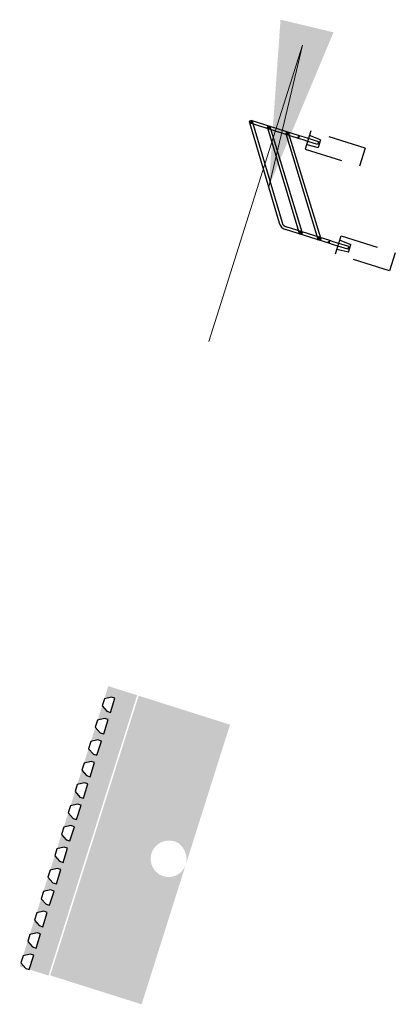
# Model space of a CAD drawing. Header units: metres. Extents: x -11 to 3521450, y 0 to 5943726.
# Tile 95 of 97: x 3521420 to 3521428, y 5943418 to 5943439. Entities that reach past the tile are written whole.
import ezdxf

# ---------------------------------------------------------------- set-up
doc = ezdxf.new("R2010")
doc.units = ezdxf.units.M
doc.linetypes.add('AUSGEZOGEN', pattern=[2, 1, 1])
doc.linetypes.add('SHORT_DASH', pattern=[1.6, 0.8, -0.8])
doc.layers.add('IBJ_Sonstiges', color=10, linetype='Continuous')
doc.layers.add('T__VERM', color=3, linetype='Continuous')
doc.styles.get("Standard").update_dxf_attribs({"font": 'simplex.shx', "width": 0.7})
doc.dimstyles.new('SOFI35$7', dxfattribs={"dimscale": 0, "dimtxt": 3.5, "dimasz": 3.5, "dimexe": 0.18, "dimexo": 0.0625, "dimgap": 0.945, "dimtad": 1, "dimdec": 3, "dimrnd": 0.001, "dimzin": 0, "dimdsep": 46, "dimtxsty": 'Standard', "dimblk1": 'SOF_BEMSTR1', "dimblk2": 'SOF_BEMSTR2', "dimcen": 3.5, "dimse1": 1, "dimse2": 1, "dimclrd": 1, "dimclre": 1, "dimclrt": 2, "dimadec": 0, "dimazin": 0, "dimtfac": 1, "dimtdec": 3, "dimtmove": 0, "dimatfit": 0, "dimfxl": 1, "dimtolj": 1, "dimtzin": 0, "dimlwd": 0, "dimlwe": 0, "dimarcsym": 0})

# ---------------------------------------------------------------- blocks, each defined once
blk = doc.blocks.new('SOF_BEMSTR1')
at = {"color": 0, "linetype": 'ByBlock', "lineweight": -2}
for p, q in [((0, 20), (0, -8.5)), ((3.535, 3.535), (-3.535, -3.535)), ((-5, 0), (5, 0))]:
    blk.add_line(p, q, dxfattribs=at)
blk = doc.blocks.new('SOF_BEMSTR2')
at = {"color": 0, "linetype": 'ByBlock', "lineweight": -2}
for p, q in [((0, -20), (0, 8.5)), ((3.535, 3.535), (-3.535, -3.535)), ((-5, 0), (5, 0))]:
    blk.add_line(p, q, dxfattribs=at)

msp = doc.modelspace()

# ---------------------------------------------------------------- hatches: boundary and pattern name
at = {"layer": 'IBJ_Sonstiges', "linetype": 'AUSGEZOGEN', "lineweight": 18}
h = msp.add_hatch(dxfattribs=at)
h.set_pattern_fill('ACET-2D-AR-CONC', color=0, scale=0.0012, angle=432.44438)
h.set_pattern_definition([(115.00026, (3521255.37096, 5943404.52284), (-0.16292515, -0.07597415), [0.02286, -0.25146]), (60.00026, (3521255.37096, 5943404.52284), (-0.1946049, 0.112354), [0.018288, -0.2011687]), (165.4517, (3521255.3801, 5943404.53868), (-0.053134, -0.20474185), [0.019428, -0.2137083]), (111.18446, (3521255.3157, 5943404.5486), (-0.2514294, -0.0974446), [0.03429, -0.37719]), (161.63582, (3521255.33098, 5943404.5714), (-0.0999627, -0.3011274), [0.029142, -0.3205627]), (56.18441, (3521255.3157, 5943404.5486), (-0.28004466, 0.1875839), [0.02743196, -0.3017517]), (86.00026, (3521255.3424, 5943404.56979), (-0.17932998, 0.01253915), [0.02286, -0.25146]), (31.00026, (3521255.3424, 5943404.5698), (-0.11573488, 0.1926132), [0.018288, -0.201168]), (136.4517, (3521255.35808, 5943404.5792), (-0.14573285, -0.15331137), [0.019428, -0.21370793]), (102.50026, (3521255.37096, 5943404.522844), (-0.07638743, -0.01693505), [0, -0.1987296, 0, -0.204216, 0, -0.20193]), (72.50026, (3521255.37096, 5943404.52284), (-0.103690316, 0.03269291), [0, -0.1164336, 0, -0.1941576, 0, -0.076962]), (32.50026, (3521255.34224, 5943404.46124), (-0.04385763, 0.068841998), [0, -0.0762, 0, -0.237744, 0, -0.315468]), (22.50026, (3521255.32936, 5943404.43362), (-0.0545656, 0.1317313), [0, -0.09906, 0, -0.1578864, 0, -0.224028])])
h.paths.add_polyline_path([(3521420.1018, 5943419.0053), (3521420.7111, 5943418.8125), (3521422.5845, 5943424.734), (3521421.9752, 5943424.9268)])
h.paths.add_polyline_path([(3521420.2285, 5943418.9652), (3521420.3037, 5943418.9414), (3521420.3989, 5943419.2423), (3521420.3237, 5943419.2661), (3521420.1745, 5943419.2305), (3521420.1269, 5943419.0801)], flags=17)
h.paths.add_polyline_path([(3521420.3714, 5943419.4177), (3521420.4466, 5943419.3939), (3521420.5418, 5943419.6948), (3521420.4666, 5943419.7186), (3521420.3174, 5943419.683), (3521420.2698, 5943419.5326)], flags=16)
h.paths.add_polyline_path([(3521420.5143, 5943419.8702), (3521420.5896, 5943419.8464), (3521420.6847, 5943420.1473), (3521420.6095, 5943420.1711), (3521420.4604, 5943420.1356), (3521420.4128, 5943419.9851)], flags=16)
h.paths.add_polyline_path([(3521420.6573, 5943420.3228), (3521420.7325, 5943420.299), (3521420.8277, 5943420.5999), (3521420.7525, 5943420.6237), (3521420.6033, 5943420.5881), (3521420.5557, 5943420.4377)], flags=16)
h.paths.add_polyline_path([(3521420.8002, 5943420.7753), (3521420.8754, 5943420.7515), (3521420.9706, 5943421.0524), (3521420.8954, 5943421.0762), (3521420.7462, 5943421.0406), (3521420.6986, 5943420.8902)], flags=16)
h.paths.add_polyline_path([(3521420.9431, 5943421.2278), (3521421.0183, 5943421.204), (3521421.1135, 5943421.5049), (3521421.0383, 5943421.5287), (3521420.8891, 5943421.4932), (3521420.8415, 5943421.3427)], flags=16)
h.paths.add_polyline_path([(3521421.086, 5943421.6804), (3521421.1613, 5943421.6566), (3521421.2564, 5943421.9574), (3521421.1812, 5943421.9812), (3521421.0321, 5943421.9457), (3521420.9845, 5943421.7952)], flags=16)
h.paths.add_polyline_path([(3521421.229, 5943422.1329), (3521421.3042, 5943422.1091), (3521421.3994, 5943422.41), (3521421.3241, 5943422.4338), (3521421.175, 5943422.3982), (3521421.1274, 5943422.2478)], flags=16)
h.paths.add_polyline_path([(3521421.3719, 5943422.5854), (3521421.4471, 5943422.5616), (3521421.5423, 5943422.8625), (3521421.4671, 5943422.8863), (3521421.3179, 5943422.8507), (3521421.2703, 5943422.7003)], flags=16)
h.paths.add_polyline_path([(3521421.5148, 5943423.0379), (3521421.59, 5943423.0141), (3521421.6852, 5943423.315), (3521421.61, 5943423.3388), (3521421.4608, 5943423.3033), (3521421.4132, 5943423.1528)], flags=16)
h.paths.add_polyline_path([(3521421.6577, 5943423.4905), (3521421.7329, 5943423.4667), (3521421.8281, 5943423.7676), (3521421.7529, 5943423.7914), (3521421.6037, 5943423.7558), (3521421.5561, 5943423.6054)], flags=16)
h.paths.add_polyline_path([(3521421.8006, 5943423.943), (3521421.8759, 5943423.9192), (3521421.9711, 5943424.2201), (3521421.8958, 5943424.2439), (3521421.7467, 5943424.2083), (3521421.6991, 5943424.0579)], flags=16)
h.paths.add_polyline_path([(3521421.9438, 5943424.3955), (3521422.019, 5943424.3717), (3521422.1142, 5943424.6726), (3521422.039, 5943424.6964), (3521421.8898, 5943424.6608), (3521421.8422, 5943424.5103)], flags=16)
h = msp.add_hatch(dxfattribs=at)
h.set_pattern_fill('AR-SAND', color=0, scale=0.0024, angle=432.44438)
h.set_pattern_definition([(144.697867, (3521242.9614, 5943400.84553), (-0.1110721, -0.03839783), [0, -0.0926592, 0, -0.103632, 0, -0.09906]), (114.69787, (3521242.9614, 5943400.84553), (-0.1962449, 0.05219505), [0, -0.0499872, 0, -0.0835152, 0, -0.032004]), (74.697867, (3521242.98357, 5943400.7739), (-0.056459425, 0.1812484), [0, -0.03048, 0, -0.109728, 0, -0.143256]), (64.69787, (3521242.98357, 5943400.7739), (-0.10529391, 0.15924079), [0, -0.01524, 0, -0.0719328, 0, -0.082296])])
edge = h.paths.add_edge_path()
edge.add_line((3521422.6162, 5943424.724), (3521420.7474, 5943418.8171))
edge.add_line((3521420.7474, 5943418.8171), (3521422.6787, 5943418.2062))
edge.add_line((3521422.6787, 5943418.2062), (3521423.613, 5943421.1595))
edge.add_arc((3521423.2469, 5943421.2785), 0.385, 267.72542, 341.9863, ccw=False)
edge.add_arc((3521423.2567, 5943421.2793), 0.3863, 58.1069, 266.26779, ccw=False)
edge.add_arc((3521423.2087, 5943421.2718), 0.4197, -15.52297, 53.06606, ccw=False)
edge.add_line((3521423.613, 5943421.1595), (3521424.5474, 5943424.1131))
edge.add_line((3521424.5474, 5943424.1131), (3521422.6162, 5943424.724))

# ---------------------------------------------------------------- linework, layer by layer
at = {"layer": 'IBJ_Sonstiges', "color": 1, "lineweight": 25, "ltscale": 0.25, "true_color": 0xff0000, "transparency": 33554687}
for p, q in [((3521424.9594, 5943436.8326), (3521425.5873, 5943434.7115)), ((3521425.0132, 5943436.8592), (3521425.6477, 5943434.7176))]:
    msp.add_line(p, q, dxfattribs=at)
at = {"layer": 'IBJ_Sonstiges', "color": 1, "linetype": 'Continuous', "lineweight": 25, "true_color": 0xff0000, "transparency": 33554687}
for p, q in [((3521425.9977, 5943436.494), (3521424.9776, 5943436.8167)), ((3521426.0158, 5943436.5512), (3521424.9956, 5943436.8739)), ((3521426.6364, 5943434.28), (3521425.7175, 5943434.5712)), ((3521426.6545, 5943434.3372), (3521425.7331, 5943434.6294))]:
    msp.add_line(p, q, dxfattribs=at)
at = {"layer": 'IBJ_Sonstiges', "color": 1, "linetype": 'AUSGEZOGEN', "lineweight": 25, "true_color": 0xff0000, "transparency": 33554687}
for p, q in [((3521425.0244, 5943436.865), (3521424.9866, 5943436.8453)), ((3521425.0062, 5943436.8075), (3521424.9866, 5943436.8453)), ((3521425.3327, 5943436.7039), (3521425.3705, 5943436.7236)), ((3521426.0181, 5943434.4847, 0), (3521425.3439, 5943436.7098)), ((3521425.3509, 5943436.7614), (3521425.3705, 5943436.7236)), ((3521425.3509, 5943436.7614), (3521425.3705, 5943436.7236)), ((3521425.4084, 5943436.7433), (3521425.3705, 5943436.7236)), ((3521425.3902, 5943436.6858), (3521425.3705, 5943436.7236)), ((3521425.3902, 5943436.6858), (3521425.3705, 5943436.7236)), ((3521426.0714, 5943434.5123, 0), (3521425.3971, 5943436.7374)), ((3521425.7247, 5943436.5802), (3521425.7625, 5943436.5998)), ((3521425.7429, 5943436.6377), (3521425.7625, 5943436.5998)), ((3521425.7429, 5943436.6377), (3521425.7625, 5943436.5998)), ((3521425.8004, 5943436.6195), (3521425.7625, 5943436.5998)), ((3521425.7822, 5943436.562), (3521425.7625, 5943436.5998)), ((3521425.7822, 5943436.562), (3521425.7625, 5943436.5998)), ((3521426.4101, 5943434.3611, 0), (3521425.7319, 5943436.5939)), ((3521426.4634, 5943434.3885, 0), (3521425.7913, 5943436.5909)), ((3521425.9976, 5943436.4937), (3521426.0158, 5943436.5512)), ((3521426.0251, 5943434.5363, 0), (3521426.0447, 5943434.4985, 0)), ((3521426.0826, 5943434.5181, 0), (3521426.0447, 5943434.4985, 0)), ((3521426.0826, 5943434.5181, 0), (3521426.0447, 5943434.4985, 0)), ((3521426.0069, 5943434.4788, 0), (3521426.0447, 5943434.4985, 0)), ((3521426.0069, 5943434.4788, 0), (3521426.0447, 5943434.4985, 0)), ((3521426.0644, 5943434.4606, 0), (3521426.0447, 5943434.4985, 0)), ((3521426.3989, 5943434.3551, 0), (3521426.4368, 5943434.3747, 0)), ((3521426.3989, 5943434.3551, 0), (3521426.4368, 5943434.3747, 0)), ((3521426.4171, 5943434.4126, 0), (3521426.4368, 5943434.3747, 0)), ((3521426.4746, 5943434.3944, 0), (3521426.4368, 5943434.3747, 0)), ((3521426.4746, 5943434.3944, 0), (3521426.4368, 5943434.3747, 0)), ((3521426.4564, 5943434.3369, 0), (3521426.4368, 5943434.3747, 0)), ((3521426.6545, 5943434.3374), (3521426.6364, 5943434.28))]:
    msp.add_line(p, q, dxfattribs=at)
at = {"layer": 'IBJ_Sonstiges', "color": 1, "linetype": 'SHORT_DASH', "lineweight": 25, "true_color": 0xff0000, "transparency": 33554687}
for p, q in [((3521426.2578, 5943436.6529), (3521426.1371, 5943436.2716)), ((3521427.4019, 5943436.291), (3521426.2578, 5943436.6529)), ((3521426.093, 5943436.4638), (3521425.9977, 5943436.494)), ((3521426.1111, 5943436.521), (3521426.0158, 5943436.5512)), ((3521426.1884, 5943436.4336), (3521426.093, 5943436.4638)), ((3521426.2065, 5943436.4909), (3521426.1111, 5943436.521)), ((3521426.3981, 5943436.3673), (3521426.1884, 5943436.4336)), ((3521426.4162, 5943436.4245), (3521426.2065, 5943436.4909)), ((3521426.4614, 5943436.4679), (3521426.2276, 5943436.5576)), ((3521426.4162, 5943436.4245), (3521426.3981, 5943436.3673)), ((3521426.4614, 5943436.4679), (3521426.4102, 5943436.3058)), ((3521426.1371, 5943436.2716), (3521427.2812, 5943435.9096)), ((3521426.1673, 5943436.3669), (3521426.4102, 5943436.3058)), ((3521427.4019, 5943436.291), (3521427.2812, 5943435.9096)), ((3521426.7498, 5943434.307), (3521426.6545, 5943434.3372)), ((3521426.7758, 5943434.0575), (3521426.8964, 5943434.4389)), ((3521426.8663, 5943434.3436), (3521427.1001, 5943434.2539)), ((3521426.8964, 5943434.4389), (3521428.0405, 5943434.077)), ((3521426.7317, 5943434.2498), (3521426.6364, 5943434.28)), ((3521426.827, 5943434.2196), (3521426.7317, 5943434.2498)), ((3521426.8451, 5943434.2768), (3521426.7498, 5943434.307)), ((3521427.0488, 5943434.0918), (3521426.8059, 5943434.1529)), ((3521427.0368, 5943434.1533), (3521426.827, 5943434.2196)), ((3521427.0549, 5943434.2105), (3521426.8451, 5943434.2768)), ((3521427.0368, 5943434.1533), (3521427.0549, 5943434.2105)), ((3521427.0488, 5943434.0918), (3521427.1001, 5943434.2539)), ((3521427.9199, 5943433.6956), (3521426.7758, 5943434.0575)), ((3521428.0405, 5943434.077), (3521427.9199, 5943433.6956))]:
    msp.add_line(p, q, dxfattribs=at)
at = {"layer": 'IBJ_Sonstiges', "color": 0, "elevation": 0}
for points in [[(3521422.0203, 5943424.3712), (3521422.1155, 5943424.6721), (3521422.0403, 5943424.6959), (3521421.8911, 5943424.6604), (3521421.8435, 5943424.5099), (3521421.9451, 5943424.395), (3521422.0203, 5943424.3712)], [(3521421.8772, 5943423.9188), (3521421.9724, 5943424.2197), (3521421.8972, 5943424.2435), (3521421.748, 5943424.2079), (3521421.7004, 5943424.0575), (3521421.802, 5943423.9426), (3521421.8772, 5943423.9188)], [(3521421.7343, 5943423.4663), (3521421.8295, 5943423.7671), (3521421.7542, 5943423.7909), (3521421.6051, 5943423.7554), (3521421.5575, 5943423.6049), (3521421.659, 5943423.4901), (3521421.7343, 5943423.4663)], [(3521421.5913, 5943423.0137), (3521421.6865, 5943423.3146), (3521421.6113, 5943423.3384), (3521421.4621, 5943423.3029), (3521421.4145, 5943423.1524), (3521421.5161, 5943423.0375), (3521421.5913, 5943423.0137)], [(3521421.4484, 5943422.5612), (3521421.5436, 5943422.8621), (3521421.4684, 5943422.8859), (3521421.3192, 5943422.8503), (3521421.2716, 5943422.6999), (3521421.3732, 5943422.585), (3521421.4484, 5943422.5612)], [(3521421.1626, 5943421.6561), (3521421.2578, 5943421.957), (3521421.1825, 5943421.9808), (3521421.0334, 5943421.9453), (3521420.9858, 5943421.7948), (3521421.0873, 5943421.6799), (3521421.1626, 5943421.6561)], [(3521421.0196, 5943421.2036), (3521421.1148, 5943421.5045), (3521421.0396, 5943421.5283), (3521420.8904, 5943421.4927), (3521420.8429, 5943421.3423), (3521420.9444, 5943421.2274), (3521421.0196, 5943421.2036)], [(3521420.8767, 5943420.7511), (3521420.9719, 5943421.052), (3521420.8967, 5943421.0758), (3521420.7475, 5943421.0402), (3521420.6999, 5943420.8898), (3521420.8015, 5943420.7749), (3521420.8767, 5943420.7511)], [(3521420.7338, 5943420.2986), (3521420.829, 5943420.5994), (3521420.7538, 5943420.6232), (3521420.6046, 5943420.5877), (3521420.557, 5943420.4372), (3521420.6586, 5943420.3224), (3521420.7338, 5943420.2986)], [(3521420.5909, 5943419.846), (3521420.6861, 5943420.1469), (3521420.6108, 5943420.1707), (3521420.4617, 5943420.1352), (3521420.4141, 5943419.9847), (3521420.5157, 5943419.8698), (3521420.5909, 5943419.846)], [(3521420.448, 5943419.3935), (3521420.5431, 5943419.6944), (3521420.4679, 5943419.7182), (3521420.3188, 5943419.6826), (3521420.2712, 5943419.5322), (3521420.3727, 5943419.4173), (3521420.448, 5943419.3935)], [(3521420.305, 5943418.941), (3521420.4002, 5943419.2419), (3521420.325, 5943419.2657), (3521420.1758, 5943419.2301), (3521420.1282, 5943419.0797), (3521420.2298, 5943418.9648), (3521420.305, 5943418.941)]]:
    msp.add_lwpolyline(points, dxfattribs=at)
msp.add_lwpolyline([(3521421.3055, 5943422.1087), (3521421.4007, 5943422.4096), (3521421.3255, 5943422.4334), (3521421.1763, 5943422.3978), (3521421.1287, 5943422.2474), (3521421.2303, 5943422.1325)], close=True, dxfattribs=at)
at = {"layer": 'IBJ_Sonstiges', "color": 1, "linetype": 'AUSGEZOGEN', "lineweight": 25, "true_color": 0xff0000, "transparency": 33554687}
for centre in [(3521424.9866, 5943436.8453), (3521425.3705, 5943436.7236), (3521425.7625, 5943436.5998), (3521426.0447, 5943434.4985, 0), (3521426.4368, 5943434.3747, 0)]:
    msp.add_circle(centre, 0.03, dxfattribs=at)
at = {"layer": 'IBJ_Sonstiges', "color": 1, "linetype": 'Continuous', "lineweight": 25, "ltscale": 0.25, "true_color": 0xff0000, "transparency": 33554687}
for centre in [(3521425.9972, 5943436.5255), (3521426.6359, 5943434.3117)]:
    msp.add_circle(centre, 0.01, dxfattribs=at)
at = {"layer": 'IBJ_Sonstiges', "color": 1, "linetype": 'AUSGEZOGEN', "lineweight": 25, "true_color": 0xff0000, "transparency": 33554687}
for radius, start in [(0.1802, 190.77091), (0.1199, 193.30607)]:
    msp.add_arc((3521425.7643, 5943434.7452), radius, start, 254.92223, dxfattribs=at)

# ---------------------------------------------------------------- leaders
at = {"layer": 'T__VERM', "linetype": 'AUSGEZOGEN', "lineweight": 35, "annotation_type": 0, "has_hookline": 1, "hookline_direction": 1, "text_width": 2.1233, "horizontal_direction": (0.301632, 0.953425, 0)}
msp.add_leader([(3521425.3641, 5943435.4656), (3521426.0782, 5943438.467), (3521425.0225, 5943435.1301)], dimstyle='SOFI35$7', override={"dimscale": 0}, dxfattribs=at)

doc.saveas('drawing.dxf')
